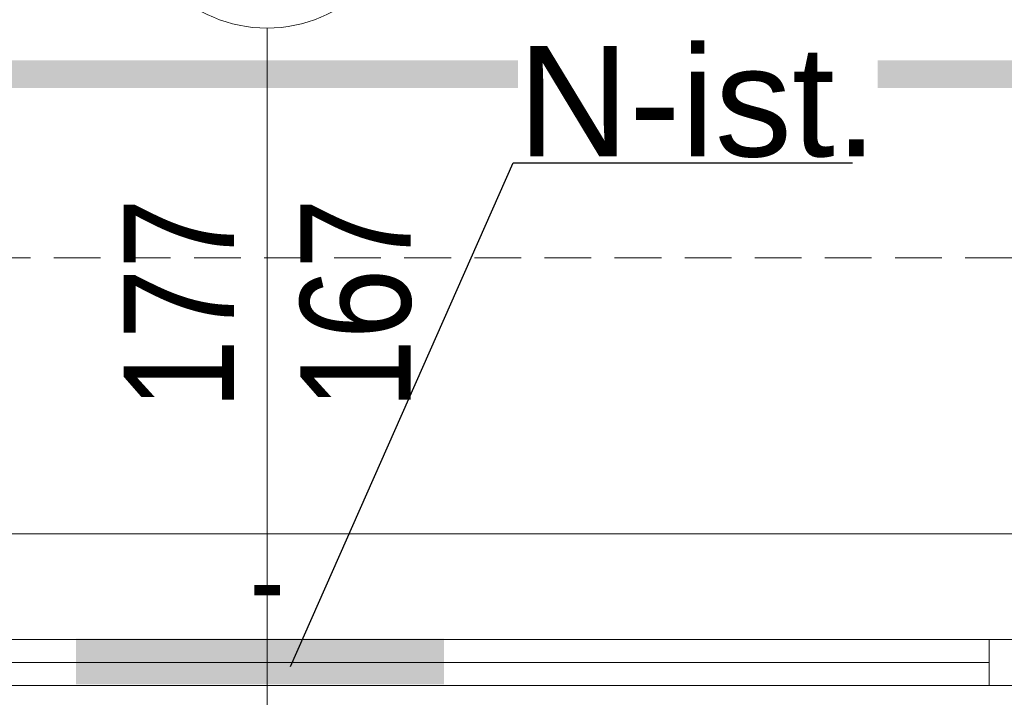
# Model space of a CAD drawing. Header units: millimetres. Extents: x -37445 to 120667, y -123620 to 254214.
# Tile 47 of 219: x 666 to 1736, y -87258 to -86521. Entities that reach past the tile are written whole.
import ezdxf
from ezdxf import colors
from ezdxf.entities.mleader import LeaderData, LeaderLine
from ezdxf.enums import TextEntityAlignment as Align
from ezdxf.math import Vec2, Vec3

# ---------------------------------------------------------------- set-up
doc = ezdxf.new("R2010")
doc.units = ezdxf.units.MM
doc.linetypes.add('xref_ACAD-LSN_dyspozytornia_PW_rzuty_12$0$DASHED', pattern=[19.05, 12.7, -6.35])
for name, color, linetype, lineweight in [('Inwentaryzacja$0$Leszno_dyspozytornia_inwentaryzacja$0$FL_nawienik_ist.', 4, 'Continuous', 30), ('Inwentaryzacja$0$Leszno_dyspozytornia_inwentaryzacja$0$FL_opisy_went_istn', 250, 'Continuous', 25), ('xref', 8, 'Continuous', 13), ('xref_ACAD-LSN_dyspozytornia_PW_rzuty_12$0$A opis stolarka', 8, 'Continuous', 9), ('xref_ACAD-LSN_dyspozytornia_PW_rzuty_12$0$A opis stolarka NWD typ', 8, 'Continuous', 9), ('xref_ACAD-LSN_dyspozytornia_PW_rzuty_12$0$A widok wyżej', 8, 'xref_ACAD-LSN_dyspozytornia_PW_rzuty_12$0$DASHED', 9), ('xref_ACAD-LSN_dyspozytornia_PW_rzuty_12$0$A zakres', 8, 'Continuous', 13), ('xref_ACAD-LSN_dyspozytornia_PW_rzuty_12$0$A-Glaz', 8, 'Continuous', 9)]:
    doc.layers.add(name, color=color, linetype=linetype, lineweight=lineweight)
doc.layers.add('Inwentaryzacja$0$Leszno_dyspozytornia_inwentaryzacja$0$Inwentarka_opis', color=7, linetype='Continuous')
doc.layers.add('xref_ACAD-LSN_dyspozytornia_PW_rzuty_12$0$A opis ppoż okna', color=8, linetype='Continuous', lineweight=13, transparency=0.25)
doc.styles.add('Inwentaryzacja$0$Leszno_dyspozytornia_inwentaryzacja$0$CP_TXT', font='ARIAL.TTF')
doc.styles.add('Inwentaryzacja$0$Leszno_dyspozytornia_inwentaryzacja$0$Standard', font='arial.ttf')
doc.styles.add('xref_ACAD-LSN_dyspozytornia_PW_rzuty_12$0$STYL ASA', font='ARIALN.TTF')
doc.dimstyles.new('Inwentaryzacja$0$Leszno_dyspozytornia_inwentaryzacja$0$STANDARD', dxfattribs={"dimtxt": 0.18, "dimasz": 0.18, "dimexe": 0.18, "dimexo": 0.0625, "dimgap": 0.09, "dimtad": 0, "dimtih": 1, "dimtoh": 1, "dimdec": 4, "dimzin": 0, "dimdsep": 46, "dimtxsty": 'Inwentaryzacja$0$Leszno_dyspozytornia_inwentaryzacja$0$CP_TXT', "dimcen": 0.09, "dimadec": 0, "dimazin": 0, "dimtfac": 1, "dimtdec": 4, "dimtofl": 0, "dimtmove": 0, "dimatfit": 3, "dimfxl": 1, "dimtolj": 1, "dimtzin": 0, "dimarcsym": 0})

# ---------------------------------------------------------------- blocks, each defined once
blk = doc.blocks.new('xref_ACAD-LSN_dyspozytornia_PW_rzuty_12$0$blok do okna')
blk.add_lwpolyline([(-78.5, 0), (28.5, 0)])
blk = doc.blocks.new('xref_ACAD-LSN_dyspozytornia_PW_rzuty_12$0$wtag_UP')
at = {"transparency": 33554687, "elevation": 0}
for points in [[(0, 30), (0, -30)], [(0, -30), (0, -60)]]:
    blk.add_lwpolyline(points, dxfattribs=at)
at = {"layer": 'xref_ACAD-LSN_dyspozytornia_PW_rzuty_12$0$A opis stolarka NWD typ', "transparency": 33554687, "elevation": 0}
blk.add_lwpolyline([(15, 75, 1), (-15, 75), (-15, 45, 1), (15, 45)], format="xyb", close=True, dxfattribs=at)
at = {"ltscale": 0.1, "transparency": 33554687, "style": 'xref_ACAD-LSN_dyspozytornia_PW_rzuty_12$0$STYL ASA'}
blk.add_attdef('WINDOWS:SZEROKOŚĆ', text='', height=12, rotation=90, dxfattribs=at).set_placement((0, 0), align=Align.BOTTOM_CENTER)
blk.add_attdef('WINDOWS:WYSOKOŚĆ', text='', height=12, rotation=90, dxfattribs=at).set_placement((3.6, 0), align=Align.TOP_CENTER)
blk.add_attdef('WINDOWS:PARAPET', text='', height=10, dxfattribs=at).set_placement((0, -70.22, 0), align=Align.MIDDLE_CENTER)
at = {"layer": 'xref_ACAD-LSN_dyspozytornia_PW_rzuty_12$0$A opis ppoż okna', "ltscale": 0.1, "transparency": 33554687, "style": 'xref_ACAD-LSN_dyspozytornia_PW_rzuty_12$0$STYL ASA'}
blk.add_attdef('WINDOWS:PPOŻ', text='', height=10, dxfattribs=at).set_placement((0, -30, 0), align=Align.MIDDLE_CENTER)
at = {"layer": 'xref_ACAD-LSN_dyspozytornia_PW_rzuty_12$0$A opis stolarka NWD typ', "ltscale": 0.1, "transparency": 33554687, "style": 'xref_ACAD-LSN_dyspozytornia_PW_rzuty_12$0$STYL ASA'}
blk.add_attdef('WINDOWS:PODTYP', text='', height=12, rotation=90, dxfattribs=at).set_placement((1.2, 60), align=Align.TOP_CENTER)
blk.add_attdef('WINDOWS:TYP', text='', height=12, rotation=90, dxfattribs=at).set_placement((2.4, 60), align=Align.BOTTOM_CENTER)
blk = doc.blocks.new('xref_ACAD-LSN_dyspozytornia_PW_rzuty_12')
at = {"layer": 'xref_ACAD-LSN_dyspozytornia_PW_rzuty_12$0$A widok wyżej', "linetype": 'xref_ACAD-LSN_dyspozytornia_PW_rzuty_12$0$DASHED', "lineweight": 9, "ltscale": 0.2}
blk.add_line((67643.68, 81981.22), (67466.68, 81981.22), dxfattribs=at)
at = {"layer": 'xref_ACAD-LSN_dyspozytornia_PW_rzuty_12$0$A widok wyżej', "ltscale": 0.4}
blk.add_lwpolyline([(65352.68, 82011.22), (72855.68, 82011.22)], dxfattribs=at)
at = {"layer": 'xref_ACAD-LSN_dyspozytornia_PW_rzuty_12$0$A zakres', "linetype": 'xref_ACAD-LSN_dyspozytornia_PW_rzuty_12$0$DASHED', "const_width": 3}
blk.add_lwpolyline([(67446.18, 82031.22), (67446.18, 80639.22), (72869.68, 80639.22), (72869.68, 82031.22)], close=True, dxfattribs=at)
at = {"layer": 'xref_ACAD-LSN_dyspozytornia_PW_rzuty_12$0$A-Glaz', "linetype": 'Continuous', "lineweight": 9}
for p, q in [((67643.68, 81981.22), (67466.68, 81981.22)), ((67633.68, 81964.72), (67633.68, 81969.72))]:
    blk.add_line(p, q, dxfattribs=at)
blk.add_lwpolyline([(67638.68, 81964.72), (67638.68, 81969.72), (67471.68, 81969.72), (67471.68, 81964.72)], close=True, dxfattribs=at)
at = {"layer": 'xref_ACAD-LSN_dyspozytornia_PW_rzuty_12$0$A opis stolarka', "linetype": 'Continuous', "lineweight": 9}
ref = blk.add_blockref('xref_ACAD-LSN_dyspozytornia_PW_rzuty_12$0$wtag_UP', (67555.18, 82006.22, 0), dxfattribs=at)
ref.add_attrib('WINDOWS:SZEROKOŚĆ', '177', dxfattribs={"layer": '0', "ltscale": 0.1, "height": 12, "rotation": 90, "style": 'xref_ACAD-LSN_dyspozytornia_PW_rzuty_12$0$STYL ASA'}).set_placement((67555.18, 82006.22, 0), align=Align.BOTTOM_CENTER)
ref.add_attrib('WINDOWS:WYSOKOŚĆ', '167', dxfattribs={"layer": '0', "ltscale": 0.1, "height": 12, "rotation": 90, "style": 'xref_ACAD-LSN_dyspozytornia_PW_rzuty_12$0$STYL ASA'}).set_placement((67558.78, 82006.22, 0), align=Align.TOP_CENTER)
ref.add_attrib('WINDOWS:PPOŻ', '-', dxfattribs={"layer": 'xref_ACAD-LSN_dyspozytornia_PW_rzuty_12$0$A opis ppoż okna', "ltscale": 0.1, "height": 10, "style": 'xref_ACAD-LSN_dyspozytornia_PW_rzuty_12$0$STYL ASA'}).set_placement((67555.18, 81976.22), align=Align.MIDDLE_CENTER)
at = {"layer": 'xref_ACAD-LSN_dyspozytornia_PW_rzuty_12$0$A-Glaz', "linetype": 'Continuous', "lineweight": 9, "rotation": 180}
blk.add_blockref('xref_ACAD-LSN_dyspozytornia_PW_rzuty_12$0$blok do okna', (67555.18, 81967.22), dxfattribs=at)

msp = doc.modelspace()

# ---------------------------------------------------------------- block references
at = {"layer": 'xref', "xscale": 10, "yscale": 10, "zscale": 10}
msp.add_blockref('xref_ACAD-LSN_dyspozytornia_PW_rzuty_12', (-674616.8, -906892.2), dxfattribs=at)

# ---------------------------------------------------------------- next in the draw order: linework, layer by layer
at = {"layer": 'Inwentaryzacja$0$Leszno_dyspozytornia_inwentaryzacja$0$FL_nawienik_ist.', "ltscale": 10, "const_width": 50}
msp.add_lwpolyline([(727.3, -87219), (1127.3, -87219)], dxfattribs=at)

# ---------------------------------------------------------------- next in the draw order: leaders
at = {"layer": 'Inwentaryzacja$0$Leszno_dyspozytornia_inwentaryzacja$0$Inwentarka_opis', "lineweight": 9}
ml = msp.add_multileader_mtext('Standard', dxfattribs=at)
ml.set_content('Hp=1,05', color=256, style='Inwentaryzacja$0$Leszno_dyspozytornia_inwentaryzacja$0$Standard')
ml.set_leader_properties(color=256)
ml.build(insert=Vec2(0, 0))
ml.multileader.update_dxf_attribs({"dogleg_length": 4, "arrow_head_size": 50})
ctx = ml.context
ctx.base_point, ctx.char_height, ctx.arrow_head_size, ctx.landing_gap_size, ctx.plane_origin = Vec3(25378.1, -87056), 125, 50, 15, Vec3(84509.4, 139199.5)
notes = []
notes.append((ctx, [(0, (0, 0, 0), (0, 0), (1, 0), 1, [])]))
ctx.mtext.insert, ctx.mtext.width = Vec3(25393.1, -86976.2), 5456.685
ml = msp.add_multileader_mtext('Standard', dxfattribs=at)
ml.set_content('Hp=1,04', color=256, style='Inwentaryzacja$0$Leszno_dyspozytornia_inwentaryzacja$0$Standard')
ml.set_leader_properties(color=256)
ml.build(insert=Vec2(0, 0))
ml.multileader.update_dxf_attribs({"dogleg_length": 4, "arrow_head_size": 50})
ctx = ml.context
ctx.base_point, ctx.char_height, ctx.arrow_head_size, ctx.landing_gap_size, ctx.plane_origin = Vec3(28290.9, -87056), 125, 50, 15, Vec3(87422.2, 139199.5)
notes.append((ctx, [(0, (0, 0, 0), (0, 0), (1, 0), 1, [])]))
ctx.mtext.insert, ctx.mtext.width = Vec3(28305.9, -86976.2), 5456.685
ml = msp.add_multileader_mtext('Standard', dxfattribs=at)
ml.set_content('Hp=1,07', color=256, style='Inwentaryzacja$0$Leszno_dyspozytornia_inwentaryzacja$0$Standard')
ml.set_leader_properties(color=256)
ml.build(insert=Vec2(0, 0))
ml.multileader.update_dxf_attribs({"dogleg_length": 4, "arrow_head_size": 50})
ctx = ml.context
ctx.base_point, ctx.char_height, ctx.arrow_head_size, ctx.landing_gap_size, ctx.plane_origin = Vec3(37401.4, -87056), 125, 50, 15, Vec3(96532.7, 139199.5)
notes.append((ctx, [(0, (0, 0, 0), (0, 0), (1, 0), 1, [])]))
ctx.mtext.insert, ctx.mtext.width = Vec3(37416.4, -86976.2), 5456.685
for ctx, leaders in notes:
    for number, flags, end, landing, length, lines in leaders:
        leader = LeaderData()
        leader.index, (leader.has_last_leader_line, leader.has_dogleg_vector, leader.attachment_direction) = number, flags
        leader.last_leader_point, leader.dogleg_vector, leader.dogleg_length = Vec3(end), Vec3(landing), length
        for number, points, colour, breaks in lines:
            line = LeaderLine()
            line.index, line.vertices, line.color, line.breaks = number, Vec3.list(points), colors.encode_raw_color(colour), breaks
            leader.lines.append(line)
        ctx.leaders.append(leader)

# ---------------------------------------------------------------- next in the draw order: texts
at = {"layer": 'Inwentaryzacja$0$Leszno_dyspozytornia_inwentaryzacja$0$FL_opisy_went_istn', "lineweight": 0, "insert": (1207.6, -86610.5), "char_height": 120, "attachment_point": 4, "style": 'Inwentaryzacja$0$Leszno_dyspozytornia_inwentaryzacja$0$Standard', "bg_fill": 3, "box_fill_scale": 1, "bg_fill_color": 256, "bg_fill_transparency": 3937457}
msp.add_mtext('{\\fArial|b0|i0|c238|p34;N-ist.}', dxfattribs=at)

# ---------------------------------------------------------------- next in the draw order: leaders
at = {"layer": 'Inwentaryzacja$0$Leszno_dyspozytornia_inwentaryzacja$0$FL_opisy_went_istn', "lineweight": 0, "annotation_type": 0, "has_hookline": 1, "hookline_direction": 0, "text_width": 363.6}
msp.add_leader([(960.5, -87224.4), (1202.4, -86676.5), (1202.6, -86676.5)], dimstyle='Inwentaryzacja$0$Leszno_dyspozytornia_inwentaryzacja$0$STANDARD', override={"dimgap": 5, "dimtad": 1}, dxfattribs=at)

doc.saveas('drawing.dxf')
